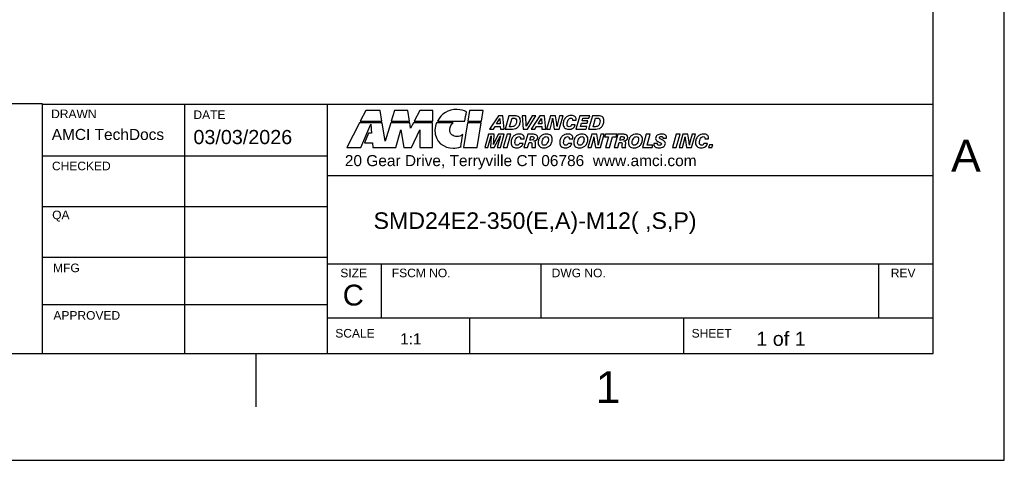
# Model space of a CAD drawing. Extents: x 0 to 21, y 0 to 16.
# Tile 3 of 5: x 14.1 to 21, y 0 to 3.1. Entities that reach past the tile are written whole.
import ezdxf

# ---------------------------------------------------------------- set-up
doc = ezdxf.new("R2010")
doc.units = 0
doc.header["$MEASUREMENT"] = 0
doc.layers.add('CONTINUOUS', color=7, linetype='CONTINUOUS')

# ---------------------------------------------------------------- blocks, each defined once
blk = doc.blocks.new('BLOCK7')
at = {"layer": 'CONTINUOUS'}
for p, q in [((21, 0), (21, 16)), ((20.5, 0.75), (20.5, 15.25)), ((14.25, 2.5021), (12.2228, 2.5021)), ((14.25, 2.5), (20.5, 2.5)), ((14.25, 0.75), (14.25, 2.5)), ((15.2463, 2.5), (15.2463, 0.75)), ((16.25, 0.75), (16.25, 2.5)), ((16.5187, 2.4557), (16.4808, 2.382)), ((16.6206, 2.4557), (16.5187, 2.4557)), ((16.6324, 2.382), (16.6206, 2.4557)), ((16.72, 2.4557), (16.6977, 2.382)), ((16.8148, 2.4557), (16.72, 2.4557)), ((16.8262, 2.382), (16.8148, 2.4557)), ((16.8978, 2.4557), (16.8599, 2.382)), ((16.9896, 2.4557), (16.8978, 2.4557)), ((16.9888, 2.382), (16.9896, 2.4557)), ((17.247, 2.4557), (17.2356, 2.382)), ((17.3418, 2.4557), (17.247, 2.4557)), ((17.3304, 2.382), (17.3418, 2.4557)), ((17.4501, 2.4191), (17.3885, 2.3254)), ((17.4811, 2.4191), (17.4501, 2.4191)), ((17.4914, 2.3254), (17.4811, 2.4191)), ((17.5239, 2.4191), (17.497, 2.3254)), ((17.5641, 2.4191), (17.5239, 2.4191)), ((17.6164, 2.4191), (17.6236, 2.3254)), ((17.6424, 2.4191), (17.6164, 2.4191)), ((17.6452, 2.3466), (17.6424, 2.4191)), ((17.6869, 2.4191), (17.6452, 2.3466)), ((17.6547, 2.3254), (17.7127, 2.4191)), ((17.7415, 2.4191), (17.6799, 2.3254)), ((17.7127, 2.4191), (17.6869, 2.4191)), ((17.7725, 2.4191), (17.7415, 2.4191)), ((17.7828, 2.3254), (17.7725, 2.4191)), ((17.8154, 2.4191), (17.7884, 2.3254)), ((17.8508, 2.4191), (17.8154, 2.4191)), ((17.8594, 2.3631), (17.8508, 2.4191)), ((17.8797, 2.4191), (17.8654, 2.3632)), ((17.8767, 2.3254), (17.9036, 2.4191)), ((17.9036, 2.4191), (17.8797, 2.4191)), ((18.0212, 2.4191), (17.9942, 2.3254)), ((18.0905, 2.4191), (18.0212, 2.4191)), ((18.1099, 2.4191), (18.0829, 2.3254)), ((18.0854, 2.4012), (18.0905, 2.4191)), ((18.15, 2.4191), (18.1099, 2.4191)), ((16.4745, 2.3702), (16.3852, 2.1954)), ((16.6341, 2.3702), (16.4745, 2.3702)), ((16.4808, 2.382), (16.6324, 2.382)), ((16.4841, 2.1954), (16.5541, 2.3597)), ((16.5541, 2.3597), (16.56, 2.2961)), ((16.6547, 2.2397), (16.6341, 2.3702)), ((16.6939, 2.3702), (16.6547, 2.2397)), ((16.8279, 2.3698), (16.6939, 2.3702)), ((16.6977, 2.382), (16.8262, 2.382)), ((16.8338, 2.3315), (16.8279, 2.3698)), ((16.8536, 2.3698), (16.8338, 2.3315)), ((16.9884, 2.3702), (16.8536, 2.3698)), ((16.8599, 2.382), (16.9888, 2.382)), ((16.9863, 2.1954), (16.9884, 2.3702)), ((17.2335, 2.3702), (17.2057, 2.1954)), ((17.3283, 2.3702), (17.2335, 2.3702)), ((17.2356, 2.382), (17.3304, 2.382)), ((17.3005, 2.1954), (17.3283, 2.3702)), ((17.4372, 2.3614), (17.46, 2.399)), ((17.4621, 2.3614), (17.4372, 2.3614)), ((17.46, 2.399), (17.4621, 2.3614)), ((17.5282, 2.3423), (17.5454, 2.4022)), ((17.5454, 2.4022), (17.556, 2.4022)), ((17.7286, 2.3614), (17.7514, 2.399)), ((17.7535, 2.3614), (17.7286, 2.3614)), ((17.7514, 2.399), (17.7535, 2.3614)), ((17.8122, 2.3254), (17.8266, 2.3803)), ((17.833, 2.3784), (17.841, 2.3254)), ((17.9883, 2.3554), (17.9629, 2.3554)), ((17.9707, 2.3878), (17.9958, 2.3878)), ((18.026, 2.3432), (18.0327, 2.3665)), ((18.0327, 2.3665), (18.0729, 2.3665)), ((18.0376, 2.3838), (18.0427, 2.4012)), ((18.0778, 2.3838), (18.0376, 2.3838)), ((18.0427, 2.4012), (18.0854, 2.4012)), ((18.0729, 2.3665), (18.0778, 2.3838)), ((18.1142, 2.3423), (18.1314, 2.4022)), ((18.1314, 2.4022), (18.1419, 2.4022)), ((16.5389, 2.2961), (16.5111, 2.2295)), ((16.56, 2.2961), (16.5389, 2.2961)), ((16.7301, 2.1954), (16.7655, 2.3197)), ((16.7655, 2.3197), (16.7866, 2.1954)), ((16.8397, 2.1954), (16.8991, 2.3197)), ((16.8991, 2.3197), (16.8974, 2.1954)), ((17.3806, 2.2889), (17.3537, 2.1952)), ((17.4206, 2.2889), (17.3806, 2.2889)), ((17.3885, 2.3254), (17.4145, 2.3254)), ((17.4145, 2.3254), (17.4265, 2.3445)), ((17.4175, 2.2393), (17.4206, 2.2889)), ((17.4501, 2.2889), (17.4244, 2.2397)), ((17.4265, 2.3445), (17.4634, 2.3445)), ((17.4914, 2.2889), (17.4501, 2.2889)), ((17.4634, 2.3445), (17.4643, 2.3254)), ((17.4643, 2.3254), (17.4914, 2.3254)), ((17.4644, 2.1952), (17.4914, 2.2889)), ((17.5107, 2.2889), (17.4838, 2.1952)), ((17.497, 2.3254), (17.5494, 2.3254)), ((17.5104, 2.1952), (17.5374, 2.2889)), ((17.5374, 2.2889), (17.5107, 2.2889)), ((17.5421, 2.3423), (17.5282, 2.3423)), ((17.6236, 2.3254), (17.6547, 2.3254)), ((17.6555, 2.2889), (17.6285, 2.1952)), ((17.6964, 2.2889), (17.6555, 2.2889)), ((17.6799, 2.3254), (17.706, 2.3254)), ((17.706, 2.3254), (17.7179, 2.3445)), ((17.7179, 2.3445), (17.7548, 2.3445)), ((17.7548, 2.3445), (17.7557, 2.3254)), ((17.7557, 2.3254), (17.7828, 2.3254)), ((17.7884, 2.3254), (17.8122, 2.3254)), ((17.841, 2.3254), (17.8767, 2.3254)), ((17.9942, 2.3254), (18.0651, 2.3254)), ((18.0701, 2.3432), (18.026, 2.3432)), ((18.0651, 2.3254), (18.0701, 2.3432)), ((18.1049, 2.2889), (18.078, 2.1952)), ((18.0829, 2.3254), (18.1353, 2.3254)), ((18.1403, 2.2889), (18.1049, 2.2889)), ((18.128, 2.3423), (18.1142, 2.3423)), ((18.149, 2.233), (18.1403, 2.2889)), ((18.1692, 2.2889), (18.1549, 2.2331)), ((18.1663, 2.1952), (18.1931, 2.2889)), ((18.1931, 2.2889), (18.1692, 2.2889)), ((18.2004, 2.2889), (18.1952, 2.2708)), ((18.2811, 2.2889), (18.2004, 2.2889)), ((18.2882, 2.2889), (18.2613, 2.1952)), ((18.2758, 2.2708), (18.2811, 2.2889)), ((18.3291, 2.2889), (18.2882, 2.2889)), ((18.4879, 2.2889), (18.461, 2.1952)), ((18.5145, 2.2889), (18.4879, 2.2889)), ((18.4928, 2.2131), (18.5145, 2.2889)), ((18.698, 2.2889), (18.6711, 2.1952)), ((18.6977, 2.1952), (18.7247, 2.2889)), ((18.7247, 2.2889), (18.698, 2.2889)), ((18.7442, 2.2889), (18.7172, 2.1952)), ((18.7796, 2.2889), (18.7442, 2.2889)), ((18.7882, 2.233), (18.7796, 2.2889)), ((18.8085, 2.2889), (18.7942, 2.2331)), ((18.8055, 2.1952), (18.8324, 2.2889)), ((18.8324, 2.2889), (18.8085, 2.2889)), ((16.5111, 2.2295), (16.5659, 2.2295)), ((16.5659, 2.2295), (16.5688, 2.1954)), ((17.3761, 2.1952), (17.4001, 2.2787)), ((17.4001, 2.2787), (17.3954, 2.1952)), ((17.4204, 2.1952), (17.4647, 2.279)), ((17.4244, 2.2397), (17.424, 2.2389)), ((17.4647, 2.279), (17.4406, 2.1952)), ((17.6226, 2.2253), (17.5971, 2.2253)), ((17.605, 2.2577), (17.6301, 2.2577)), ((17.6546, 2.1952), (17.6651, 2.2319)), ((17.6651, 2.2319), (17.6738, 2.2319)), ((17.6699, 2.2485), (17.6767, 2.2723)), ((17.679, 2.2485), (17.6699, 2.2485)), ((17.6767, 2.2723), (17.6866, 2.2723)), ((17.6984, 2.2418), (17.6987, 2.2425)), ((17.964, 2.2253), (17.9386, 2.2253)), ((17.9464, 2.2577), (17.9715, 2.2577)), ((18.1018, 2.1952), (18.1161, 2.2501)), ((18.1225, 2.2482), (18.1306, 2.1952)), ((18.1952, 2.2708), (18.2235, 2.2708)), ((18.2235, 2.2708), (18.2018, 2.1952)), ((18.2284, 2.1952), (18.2502, 2.2708)), ((18.2502, 2.2708), (18.2758, 2.2708)), ((18.2873, 2.1952), (18.2979, 2.2319)), ((18.2979, 2.2319), (18.3066, 2.2319)), ((18.3027, 2.2485), (18.3094, 2.2723)), ((18.3118, 2.2485), (18.3027, 2.2485)), ((18.3094, 2.2723), (18.3194, 2.2723)), ((18.3312, 2.2418), (18.3314, 2.2425)), ((18.5342, 2.2131), (18.4928, 2.2131)), ((18.5291, 2.1952), (18.5342, 2.2131)), ((18.5666, 2.2253), (18.5409, 2.2253)), ((18.5682, 2.2388), (18.5826, 2.2319)), ((18.6082, 2.2451), (18.5899, 2.2537)), ((18.6039, 2.2613), (18.6292, 2.2613)), ((18.741, 2.1952), (18.7554, 2.2501)), ((18.7618, 2.2482), (18.7699, 2.1952)), ((18.9171, 2.2253), (18.8917, 2.2253)), ((18.8995, 2.2577), (18.9246, 2.2577)), ((18.9307, 2.2152), (18.925, 2.1952)), ((18.9539, 2.2152), (18.9307, 2.2152)), ((18.9482, 2.1952), (18.9539, 2.2152)), ((16.3852, 2.1954), (16.4841, 2.1954)), ((16.5688, 2.1954), (16.7301, 2.1954)), ((16.7866, 2.1954), (16.8397, 2.1954)), ((16.8974, 2.1954), (16.9863, 2.1954)), ((17.1855, 2.2001), (17.1855, 2.1996)), ((17.2057, 2.1954), (17.3005, 2.1954)), ((17.3537, 2.1952), (17.3761, 2.1952)), ((17.3954, 2.1952), (17.4204, 2.1952)), ((17.4406, 2.1952), (17.4644, 2.1952)), ((17.4838, 2.1952), (17.5104, 2.1952)), ((17.6285, 2.1952), (17.6546, 2.1952)), ((17.684, 2.1952), (17.7103, 2.1952)), ((18.078, 2.1952), (18.1018, 2.1952)), ((18.1306, 2.1952), (18.1663, 2.1952)), ((18.2018, 2.1952), (18.2284, 2.1952)), ((18.2613, 2.1952), (18.2873, 2.1952)), ((18.3167, 2.1952), (18.3431, 2.1952)), ((18.461, 2.1952), (18.5291, 2.1952)), ((18.6711, 2.1952), (18.6977, 2.1952)), ((18.7172, 2.1952), (18.741, 2.1952)), ((18.7699, 2.1952), (18.8055, 2.1952)), ((18.925, 2.1952), (18.9482, 2.1952)), ((14.25, 2.1376), (16.25, 2.1376)), ((16.25, 2), (20.5, 2)), ((14.25, 1.7814), (16.25, 1.7814)), ((14.25, 1.4252), (16.25, 1.4252)), ((16.25, 1.38), (20.5, 1.38)), ((16.63, 1), (16.63, 1.38)), ((17.75, 1), (17.75, 1.38)), ((20.12, 1), (20.12, 1.38)), ((14.25, 1.0939), (16.25, 1.0939)), ((16.25, 1), (20.5, 1)), ((17.25, 0.75), (17.25, 1)), ((18.75, 0.75), (18.75, 1)), ((0.5, 0.75), (20.5, 0.75)), ((15.75, 0.375), (15.75, 0.75)), ((0, 0), (21, 0))]:
    blk.add_line(p, q, dxfattribs=at)
for points in [[(17.1611, 2.4633), (17.0979, 2.4667), (17.0478, 2.4292), (17.0225, 2.382)], [(17.2251, 2.4473), (17.207, 2.457), (17.1859, 2.4621), (17.1611, 2.4633)], [(17.2146, 2.382), (17.2184, 2.4039), (17.2217, 2.4258), (17.2251, 2.4473)], [(17.5943, 2.4105), (17.5878, 2.4162), (17.5777, 2.4191), (17.5641, 2.4191)], [(17.9609, 2.4208), (17.9538, 2.4208), (17.9472, 2.4197), (17.9411, 2.4175)], [(17.9869, 2.4137), (17.9807, 2.4184), (17.972, 2.4208), (17.9609, 2.4208)], [(18.1803, 2.4105), (18.1738, 2.4162), (18.1637, 2.4191), (18.15, 2.4191)], [(17.0166, 2.3702), (17.0098, 2.3538), (17.0052, 2.3365), (17.0044, 2.3197)], [(17.1328, 2.3702), (17.0941, 2.3702), (17.0553, 2.3702), (17.0166, 2.3702)], [(17.0225, 2.382), (17.0865, 2.382), (17.1505, 2.382), (17.2146, 2.382)], [(17.108, 2.3243), (17.1088, 2.3424), (17.1189, 2.3593), (17.1328, 2.3702)], [(17.556, 2.4022), (17.5634, 2.4022), (17.5688, 2.4006), (17.5721, 2.3976)], [(17.5654, 2.35), (17.5626, 2.3472), (17.5595, 2.3453), (17.5561, 2.3441)], [(17.5739, 2.3642), (17.5718, 2.3583), (17.569, 2.3535), (17.5654, 2.35)], [(17.5721, 2.3976), (17.5754, 2.3945), (17.5771, 2.3895), (17.5771, 2.3826)], [(17.5771, 2.3826), (17.5771, 2.3763), (17.576, 2.3701), (17.5739, 2.3642)], [(17.5863, 2.3388), (17.5919, 2.3441), (17.5962, 2.3508), (17.5993, 2.3588)], [(17.6041, 2.3841), (17.6041, 2.396), (17.6008, 2.4048), (17.5943, 2.4105)], [(17.5993, 2.3588), (17.6025, 2.3668), (17.6041, 2.3752), (17.6041, 2.3841)], [(17.8266, 2.3803), (17.8274, 2.3835), (17.8282, 2.3869), (17.8289, 2.3903)], [(17.8289, 2.3903), (17.8296, 2.3937), (17.8301, 2.3973), (17.8306, 2.4009)], [(17.8306, 2.4009), (17.8308, 2.3974), (17.8311, 2.3939), (17.8314, 2.3902)], [(17.8314, 2.3902), (17.8318, 2.3866), (17.8323, 2.3826), (17.833, 2.3784)], [(17.8606, 2.3534), (17.8603, 2.3566), (17.8599, 2.3598), (17.8594, 2.3631)], [(17.8612, 2.3436), (17.8611, 2.3469), (17.8609, 2.3501), (17.8606, 2.3534)], [(17.8649, 2.3613), (17.8632, 2.3544), (17.862, 2.3485), (17.8612, 2.3436)], [(17.8654, 2.3632), (17.8653, 2.3628), (17.8651, 2.3622), (17.8649, 2.3613)], [(17.9099, 2.3876), (17.9063, 2.3793), (17.9045, 2.3708), (17.9045, 2.3618)], [(17.9045, 2.3618), (17.9045, 2.3494), (17.9079, 2.34), (17.9148, 2.3335)], [(17.9245, 2.408), (17.9184, 2.4026), (17.9135, 2.3958), (17.9099, 2.3876)], [(17.9411, 2.4175), (17.9349, 2.4154), (17.9294, 2.4122), (17.9245, 2.408)], [(17.9316, 2.3608), (17.9316, 2.3658), (17.9323, 2.371), (17.9338, 2.3763)], [(17.9357, 2.347), (17.933, 2.3502), (17.9316, 2.3549), (17.9316, 2.3608)], [(17.9338, 2.3763), (17.9353, 2.3817), (17.9373, 2.3864), (17.9399, 2.3906)], [(17.9399, 2.3906), (17.9425, 2.3947), (17.9453, 2.3979), (17.9485, 2.4)], [(17.9485, 2.4), (17.9516, 2.402), (17.9552, 2.4031), (17.9591, 2.4031)], [(17.9629, 2.3554), (17.9617, 2.3511), (17.9597, 2.3478), (17.957, 2.3455)], [(17.9591, 2.4031), (17.9628, 2.4031), (17.9657, 2.402), (17.9678, 2.3999)], [(17.9678, 2.3999), (17.9699, 2.3978), (17.9709, 2.3948), (17.9709, 2.3911)], [(17.9709, 2.3911), (17.9709, 2.3904), (17.9709, 2.3895), (17.9707, 2.3882)], [(17.9707, 2.3882), (17.9707, 2.388), (17.9707, 2.3879), (17.9707, 2.3878)], [(17.9741, 2.3321), (17.9817, 2.3377), (17.9864, 2.3454), (17.9883, 2.3554)], [(17.9962, 2.3942), (17.9962, 2.4025), (17.9931, 2.4091), (17.9869, 2.4137)], [(17.9958, 2.3878), (17.9959, 2.3893), (17.996, 2.3905), (17.9961, 2.3915)], [(17.9961, 2.3915), (17.9962, 2.3926), (17.9962, 2.3935), (17.9962, 2.3942)], [(18.1419, 2.4022), (18.1494, 2.4022), (18.1548, 2.4006), (18.1581, 2.3976)], [(18.1514, 2.35), (18.1486, 2.3472), (18.1455, 2.3453), (18.1421, 2.3441)], [(18.1599, 2.3642), (18.1578, 2.3583), (18.1549, 2.3535), (18.1514, 2.35)], [(18.1581, 2.3976), (18.1614, 2.3945), (18.1631, 2.3895), (18.1631, 2.3826)], [(18.1631, 2.3826), (18.1631, 2.3763), (18.162, 2.3701), (18.1599, 2.3642)], [(18.1723, 2.3388), (18.1778, 2.3441), (18.1822, 2.3508), (18.1853, 2.3588)], [(18.19, 2.3841), (18.19, 2.396), (18.1868, 2.4048), (18.1803, 2.4105)], [(18.1853, 2.3588), (18.1885, 2.3668), (18.19, 2.3752), (18.19, 2.3841)], [(17.0044, 2.3197), (17.0018, 2.2325), (17.0705, 2.1916), (17.1316, 2.1912)], [(17.159, 2.2729), (17.1345, 2.2729), (17.1067, 2.2894), (17.108, 2.3243)], [(17.1998, 2.2873), (17.188, 2.2771), (17.1716, 2.2725), (17.159, 2.2729)], [(17.1855, 2.1996), (17.1905, 2.2291), (17.1952, 2.2582), (17.1998, 2.2873)], [(17.5561, 2.3441), (17.5527, 2.3429), (17.548, 2.3423), (17.5421, 2.3423)], [(17.5494, 2.3254), (17.5571, 2.3254), (17.564, 2.3265), (17.5701, 2.3287)], [(17.5754, 2.2874), (17.5692, 2.2852), (17.5637, 2.2821), (17.5588, 2.2779)], [(17.5701, 2.3287), (17.5762, 2.3309), (17.5816, 2.3342), (17.5863, 2.3388)], [(17.5952, 2.2906), (17.5881, 2.2906), (17.5815, 2.2895), (17.5754, 2.2874)], [(17.6212, 2.2836), (17.6149, 2.2883), (17.6063, 2.2906), (17.5952, 2.2906)], [(17.6305, 2.264), (17.6305, 2.2724), (17.6274, 2.2789), (17.6212, 2.2836)], [(17.7177, 2.2832), (17.7126, 2.287), (17.7055, 2.2889), (17.6964, 2.2889)], [(17.7254, 2.2672), (17.7254, 2.274), (17.7229, 2.2794), (17.7177, 2.2832)], [(17.7661, 2.2873), (17.7598, 2.2851), (17.7542, 2.2818), (17.7493, 2.2775)], [(17.7865, 2.2906), (17.7792, 2.2906), (17.7723, 2.2895), (17.7661, 2.2873)], [(17.8169, 2.2808), (17.8096, 2.2874), (17.7995, 2.2906), (17.7865, 2.2906)], [(17.8278, 2.2536), (17.8278, 2.2652), (17.8242, 2.2743), (17.8169, 2.2808)], [(17.9168, 2.2874), (17.9106, 2.2852), (17.9051, 2.2821), (17.9003, 2.2779)], [(17.9148, 2.3335), (17.9216, 2.327), (17.9317, 2.3238), (17.9449, 2.3238)], [(17.9366, 2.2906), (17.9296, 2.2906), (17.9229, 2.2895), (17.9168, 2.2874)], [(17.9471, 2.342), (17.9422, 2.342), (17.9384, 2.3437), (17.9357, 2.347)], [(17.9626, 2.2836), (17.9564, 2.2883), (17.9477, 2.2906), (17.9366, 2.2906)], [(17.9449, 2.3238), (17.9568, 2.3238), (17.9665, 2.3266), (17.9741, 2.3321)], [(17.957, 2.3455), (17.9543, 2.3432), (17.951, 2.342), (17.9471, 2.342)], [(17.9719, 2.264), (17.9719, 2.2724), (17.9688, 2.2789), (17.9626, 2.2836)], [(18.0158, 2.2873), (18.0095, 2.2851), (18.0039, 2.2818), (17.999, 2.2775)], [(18.0363, 2.2906), (18.0289, 2.2906), (18.0221, 2.2895), (18.0158, 2.2873)], [(18.0666, 2.2808), (18.0594, 2.2874), (18.0492, 2.2906), (18.0363, 2.2906)], [(18.0775, 2.2536), (18.0775, 2.2652), (18.0739, 2.2743), (18.0666, 2.2808)], [(18.1421, 2.3441), (18.1387, 2.3429), (18.134, 2.3423), (18.128, 2.3423)], [(18.1353, 2.3254), (18.1431, 2.3254), (18.15, 2.3265), (18.1561, 2.3287)], [(18.1561, 2.3287), (18.1622, 2.3309), (18.1676, 2.3342), (18.1723, 2.3388)], [(18.3505, 2.2832), (18.3453, 2.287), (18.3382, 2.2889), (18.3291, 2.2889)], [(18.3582, 2.2672), (18.3582, 2.274), (18.3556, 2.2794), (18.3505, 2.2832)], [(18.3988, 2.2873), (18.3926, 2.2851), (18.387, 2.2818), (18.382, 2.2775)], [(18.4193, 2.2906), (18.4119, 2.2906), (18.4051, 2.2895), (18.3988, 2.2873)], [(18.4497, 2.2808), (18.4424, 2.2874), (18.4323, 2.2906), (18.4193, 2.2906)], [(18.4606, 2.2536), (18.4606, 2.2652), (18.4569, 2.2743), (18.4497, 2.2808)], [(18.5642, 2.2819), (18.5567, 2.2763), (18.553, 2.269), (18.553, 2.2601)], [(18.5937, 2.2904), (18.5815, 2.2904), (18.5716, 2.2875), (18.5642, 2.2819)], [(18.6202, 2.2842), (18.6138, 2.2883), (18.6049, 2.2904), (18.5937, 2.2904)], [(18.6298, 2.2675), (18.6298, 2.2745), (18.6266, 2.2801), (18.6202, 2.2842)], [(18.8699, 2.2874), (18.8637, 2.2852), (18.8582, 2.2821), (18.8534, 2.2779)], [(18.8897, 2.2906), (18.8827, 2.2906), (18.876, 2.2895), (18.8699, 2.2874)], [(18.9157, 2.2836), (18.9095, 2.2883), (18.9008, 2.2906), (18.8897, 2.2906)], [(18.925, 2.264), (18.925, 2.2724), (18.9219, 2.2789), (18.9157, 2.2836)], [(17.424, 2.2389), (17.4202, 2.2315), (17.4174, 2.2246), (17.4156, 2.2182)], [(17.4156, 2.2182), (17.4163, 2.2228), (17.4169, 2.2286), (17.4173, 2.2357)], [(17.4173, 2.2357), (17.4174, 2.2374), (17.4175, 2.2386), (17.4175, 2.2393)], [(17.5442, 2.2574), (17.5406, 2.2492), (17.5388, 2.2406), (17.5388, 2.2317)], [(17.5388, 2.2317), (17.5388, 2.2193), (17.5422, 2.2098), (17.5491, 2.2034)], [(17.5588, 2.2779), (17.5526, 2.2725), (17.5478, 2.2657), (17.5442, 2.2574)], [(17.5659, 2.2306), (17.5659, 2.2357), (17.5666, 2.2409), (17.5681, 2.2462)], [(17.57, 2.2168), (17.5673, 2.2201), (17.5659, 2.2247), (17.5659, 2.2306)], [(17.5681, 2.2462), (17.5696, 2.2515), (17.5716, 2.2563), (17.5742, 2.2604)], [(17.5814, 2.2119), (17.5765, 2.2119), (17.5727, 2.2135), (17.57, 2.2168)], [(17.5742, 2.2604), (17.5768, 2.2646), (17.5796, 2.2678), (17.5828, 2.2698)], [(17.5913, 2.2154), (17.5886, 2.213), (17.5853, 2.2119), (17.5814, 2.2119)], [(17.5828, 2.2698), (17.5859, 2.2719), (17.5895, 2.2729), (17.5934, 2.2729)], [(17.5971, 2.2253), (17.596, 2.221), (17.594, 2.2177), (17.5913, 2.2154)], [(17.5934, 2.2729), (17.5971, 2.2729), (17.6, 2.2719), (17.6021, 2.2698)], [(17.6021, 2.2698), (17.6042, 2.2676), (17.6052, 2.2647), (17.6052, 2.2609)], [(17.6052, 2.2609), (17.6052, 2.2603), (17.6052, 2.2593), (17.605, 2.2581)], [(17.605, 2.2581), (17.605, 2.2579), (17.605, 2.2578), (17.605, 2.2577)], [(17.6084, 2.202), (17.616, 2.2075), (17.6207, 2.2153), (17.6226, 2.2253)], [(17.6301, 2.2577), (17.6302, 2.2591), (17.6303, 2.2604), (17.6304, 2.2614)], [(17.6304, 2.2614), (17.6305, 2.2625), (17.6305, 2.2633), (17.6305, 2.264)], [(17.6738, 2.2319), (17.678, 2.2319), (17.6809, 2.2313), (17.6825, 2.23)], [(17.6949, 2.2523), (17.6913, 2.2497), (17.686, 2.2485), (17.679, 2.2485)], [(17.6825, 2.23), (17.6841, 2.2287), (17.6849, 2.2264), (17.6849, 2.2233)], [(17.6841, 2.2148), (17.6836, 2.2106), (17.6834, 2.2072), (17.6834, 2.2046)], [(17.6849, 2.2233), (17.6849, 2.2218), (17.6847, 2.2189), (17.6841, 2.2148)], [(17.6866, 2.2723), (17.6917, 2.2723), (17.6952, 2.2716), (17.6973, 2.2702)], [(17.7003, 2.2634), (17.7003, 2.2585), (17.6985, 2.2548), (17.6949, 2.2523)], [(17.6973, 2.2702), (17.6993, 2.2689), (17.7003, 2.2666), (17.7003, 2.2634)], [(17.7078, 2.2376), (17.706, 2.2396), (17.7029, 2.2409), (17.6984, 2.2418)], [(17.6987, 2.2425), (17.7073, 2.2435), (17.7139, 2.2461), (17.7185, 2.2504)], [(17.7106, 2.229), (17.7106, 2.2328), (17.7097, 2.2356), (17.7078, 2.2376)], [(17.7095, 2.2042), (17.7095, 2.2081), (17.7097, 2.2127), (17.7101, 2.2183)], [(17.7101, 2.2183), (17.7104, 2.2238), (17.7106, 2.2274), (17.7106, 2.229)], [(17.7185, 2.2504), (17.7231, 2.2547), (17.7254, 2.2603), (17.7254, 2.2672)], [(17.7346, 2.2569), (17.7309, 2.2486), (17.7291, 2.2401), (17.7291, 2.2317)], [(17.7291, 2.2317), (17.7291, 2.2193), (17.7326, 2.2099), (17.7395, 2.2034)], [(17.7493, 2.2775), (17.7432, 2.2722), (17.7383, 2.2653), (17.7346, 2.2569)], [(17.7559, 2.2293), (17.7559, 2.2349), (17.7569, 2.2409), (17.759, 2.2471)], [(17.76, 2.2165), (17.7573, 2.2194), (17.7559, 2.2236), (17.7559, 2.2293)], [(17.759, 2.2471), (17.761, 2.2532), (17.7635, 2.2583), (17.7666, 2.2623)], [(17.7719, 2.2122), (17.7667, 2.2122), (17.7627, 2.2136), (17.76, 2.2165)], [(17.7666, 2.2623), (17.7693, 2.2656), (17.7721, 2.2682), (17.7752, 2.2699)], [(17.7827, 2.2152), (17.7793, 2.2132), (17.7757, 2.2122), (17.7719, 2.2122)], [(17.7752, 2.2699), (17.7783, 2.2716), (17.7816, 2.2724), (17.7851, 2.2724)], [(17.7918, 2.2239), (17.7892, 2.2201), (17.7861, 2.2172), (17.7827, 2.2152)], [(17.7851, 2.2724), (17.7903, 2.2724), (17.7943, 2.2709), (17.7971, 2.2679)], [(17.7985, 2.2384), (17.7968, 2.2327), (17.7945, 2.2278), (17.7918, 2.2239)], [(17.7971, 2.2679), (17.7998, 2.2649), (17.8011, 2.2605), (17.8011, 2.2547)], [(17.8011, 2.2547), (17.8011, 2.2496), (17.8003, 2.2442), (17.7985, 2.2384)], [(17.8107, 2.2094), (17.8159, 2.2147), (17.82, 2.2213), (17.8232, 2.2293)], [(17.8232, 2.2293), (17.8263, 2.2372), (17.8278, 2.2453), (17.8278, 2.2536)], [(17.8856, 2.2574), (17.882, 2.2492), (17.8802, 2.2406), (17.8802, 2.2317)], [(17.8802, 2.2317), (17.8802, 2.2193), (17.8837, 2.2098), (17.8905, 2.2034)], [(17.9003, 2.2779), (17.8941, 2.2725), (17.8892, 2.2657), (17.8856, 2.2574)], [(17.9073, 2.2306), (17.9073, 2.2357), (17.9081, 2.2409), (17.9096, 2.2462)], [(17.9114, 2.2168), (17.9087, 2.2201), (17.9073, 2.2247), (17.9073, 2.2306)], [(17.9096, 2.2462), (17.911, 2.2515), (17.9131, 2.2563), (17.9157, 2.2604)], [(17.9228, 2.2119), (17.9179, 2.2119), (17.9141, 2.2135), (17.9114, 2.2168)], [(17.9157, 2.2604), (17.9182, 2.2646), (17.9211, 2.2678), (17.9242, 2.2698)], [(17.9327, 2.2154), (17.93, 2.213), (17.9267, 2.2119), (17.9228, 2.2119)], [(17.9242, 2.2698), (17.9274, 2.2719), (17.9309, 2.2729), (17.9348, 2.2729)], [(17.9386, 2.2253), (17.9374, 2.221), (17.9355, 2.2177), (17.9327, 2.2154)], [(17.9348, 2.2729), (17.9385, 2.2729), (17.9414, 2.2719), (17.9435, 2.2698)], [(17.9435, 2.2698), (17.9456, 2.2676), (17.9467, 2.2647), (17.9467, 2.2609)], [(17.9465, 2.2581), (17.9464, 2.2579), (17.9464, 2.2578), (17.9464, 2.2577)], [(17.9467, 2.2609), (17.9467, 2.2603), (17.9466, 2.2593), (17.9465, 2.2581)], [(17.9498, 2.202), (17.9574, 2.2075), (17.9622, 2.2153), (17.964, 2.2253)], [(17.9715, 2.2577), (17.9717, 2.2591), (17.9718, 2.2604), (17.9718, 2.2614)], [(17.9718, 2.2614), (17.9719, 2.2625), (17.9719, 2.2633), (17.9719, 2.264)], [(17.9843, 2.2569), (17.9806, 2.2486), (17.9788, 2.2401), (17.9788, 2.2317)], [(17.9788, 2.2317), (17.9788, 2.2193), (17.9823, 2.2099), (17.9892, 2.2034)], [(17.999, 2.2775), (17.9929, 2.2722), (17.988, 2.2653), (17.9843, 2.2569)], [(18.0056, 2.2293), (18.0056, 2.2349), (18.0066, 2.2409), (18.0087, 2.2471)], [(18.0097, 2.2165), (18.007, 2.2194), (18.0056, 2.2236), (18.0056, 2.2293)], [(18.0087, 2.2471), (18.0107, 2.2532), (18.0132, 2.2583), (18.0163, 2.2623)], [(18.0216, 2.2122), (18.0164, 2.2122), (18.0124, 2.2136), (18.0097, 2.2165)], [(18.0163, 2.2623), (18.019, 2.2656), (18.0218, 2.2682), (18.0249, 2.2699)], [(18.0324, 2.2152), (18.029, 2.2132), (18.0254, 2.2122), (18.0216, 2.2122)], [(18.0249, 2.2699), (18.028, 2.2716), (18.0313, 2.2724), (18.0348, 2.2724)], [(18.0415, 2.2239), (18.0389, 2.2201), (18.0358, 2.2172), (18.0324, 2.2152)], [(18.0348, 2.2724), (18.0401, 2.2724), (18.044, 2.2709), (18.0468, 2.2679)], [(18.0482, 2.2384), (18.0465, 2.2327), (18.0442, 2.2278), (18.0415, 2.2239)], [(18.0468, 2.2679), (18.0495, 2.2649), (18.0508, 2.2605), (18.0508, 2.2547)], [(18.0508, 2.2547), (18.0508, 2.2496), (18.05, 2.2442), (18.0482, 2.2384)], [(18.0604, 2.2094), (18.0656, 2.2147), (18.0697, 2.2213), (18.0729, 2.2293)], [(18.0729, 2.2293), (18.076, 2.2372), (18.0775, 2.2453), (18.0775, 2.2536)], [(18.1161, 2.2501), (18.117, 2.2534), (18.1178, 2.2567), (18.1184, 2.2602)], [(18.1184, 2.2602), (18.1191, 2.2636), (18.1197, 2.2671), (18.1202, 2.2708)], [(18.1202, 2.2708), (18.1203, 2.2673), (18.1206, 2.2637), (18.121, 2.2601)], [(18.121, 2.2601), (18.1214, 2.2564), (18.1219, 2.2525), (18.1225, 2.2482)], [(18.1501, 2.2232), (18.1498, 2.2265), (18.1494, 2.2297), (18.149, 2.233)], [(18.1507, 2.2135), (18.1506, 2.2167), (18.1504, 2.22), (18.1501, 2.2232)], [(18.1544, 2.2311), (18.1527, 2.2243), (18.1515, 2.2184), (18.1507, 2.2135)], [(18.1549, 2.2331), (18.1548, 2.2327), (18.1547, 2.232), (18.1544, 2.2311)], [(18.3066, 2.2319), (18.3107, 2.2319), (18.3136, 2.2313), (18.3152, 2.23)], [(18.3276, 2.2523), (18.3241, 2.2497), (18.3188, 2.2485), (18.3118, 2.2485)], [(18.3152, 2.23), (18.3169, 2.2287), (18.3177, 2.2264), (18.3177, 2.2233)], [(18.3169, 2.2148), (18.3164, 2.2106), (18.3161, 2.2072), (18.3161, 2.2046)], [(18.3177, 2.2233), (18.3177, 2.2218), (18.3174, 2.2189), (18.3169, 2.2148)], [(18.3194, 2.2723), (18.3244, 2.2723), (18.3279, 2.2716), (18.33, 2.2702)], [(18.333, 2.2634), (18.333, 2.2585), (18.3312, 2.2548), (18.3276, 2.2523)], [(18.33, 2.2702), (18.332, 2.2689), (18.333, 2.2666), (18.333, 2.2634)], [(18.3406, 2.2376), (18.3387, 2.2396), (18.3356, 2.2409), (18.3312, 2.2418)], [(18.3314, 2.2425), (18.3401, 2.2435), (18.3467, 2.2461), (18.3513, 2.2504)], [(18.3433, 2.229), (18.3433, 2.2328), (18.3424, 2.2356), (18.3406, 2.2376)], [(18.3423, 2.2042), (18.3423, 2.2081), (18.3424, 2.2127), (18.3428, 2.2183)], [(18.3428, 2.2183), (18.3431, 2.2238), (18.3433, 2.2274), (18.3433, 2.229)], [(18.3513, 2.2504), (18.3559, 2.2547), (18.3582, 2.2603), (18.3582, 2.2672)], [(18.3674, 2.2569), (18.3637, 2.2486), (18.3618, 2.2401), (18.3618, 2.2317)], [(18.3618, 2.2317), (18.3618, 2.2193), (18.3653, 2.2099), (18.3722, 2.2034)], [(18.382, 2.2775), (18.3759, 2.2722), (18.3711, 2.2653), (18.3674, 2.2569)], [(18.3887, 2.2293), (18.3887, 2.2349), (18.3897, 2.2409), (18.3917, 2.2471)], [(18.3927, 2.2165), (18.39, 2.2194), (18.3887, 2.2236), (18.3887, 2.2293)], [(18.3917, 2.2471), (18.3937, 2.2532), (18.3963, 2.2583), (18.3994, 2.2623)], [(18.4046, 2.2122), (18.3994, 2.2122), (18.3954, 2.2136), (18.3927, 2.2165)], [(18.3994, 2.2623), (18.402, 2.2656), (18.4049, 2.2682), (18.408, 2.2699)], [(18.4154, 2.2152), (18.412, 2.2132), (18.4084, 2.2122), (18.4046, 2.2122)], [(18.408, 2.2699), (18.4111, 2.2716), (18.4144, 2.2724), (18.4178, 2.2724)], [(18.4245, 2.2239), (18.4219, 2.2201), (18.4188, 2.2172), (18.4154, 2.2152)], [(18.4178, 2.2724), (18.4231, 2.2724), (18.4271, 2.2709), (18.4298, 2.2679)], [(18.4313, 2.2384), (18.4295, 2.2327), (18.4273, 2.2278), (18.4245, 2.2239)], [(18.4298, 2.2679), (18.4325, 2.2649), (18.4339, 2.2605), (18.4339, 2.2547)], [(18.4339, 2.2547), (18.4339, 2.2496), (18.433, 2.2442), (18.4313, 2.2384)], [(18.4434, 2.2094), (18.4486, 2.2147), (18.4528, 2.2213), (18.4559, 2.2293)], [(18.4559, 2.2293), (18.459, 2.2372), (18.4606, 2.2453), (18.4606, 2.2536)], [(18.5406, 2.2221), (18.5405, 2.2209), (18.5405, 2.2202), (18.5405, 2.22)], [(18.5405, 2.22), (18.5405, 2.211), (18.5434, 2.2044), (18.5493, 2.2001)], [(18.5409, 2.2253), (18.5408, 2.2243), (18.5407, 2.2233), (18.5406, 2.2221)], [(18.553, 2.2601), (18.553, 2.255), (18.5541, 2.2509), (18.5564, 2.2477)], [(18.5564, 2.2477), (18.5586, 2.2445), (18.5626, 2.2415), (18.5682, 2.2388)], [(18.5664, 2.2215), (18.5664, 2.2221), (18.5664, 2.223), (18.5665, 2.2243)], [(18.5699, 2.2136), (18.5676, 2.2155), (18.5664, 2.2181), (18.5664, 2.2215)], [(18.5665, 2.2243), (18.5666, 2.2247), (18.5666, 2.225), (18.5666, 2.2253)], [(18.5798, 2.2109), (18.5755, 2.2109), (18.5722, 2.2118), (18.5699, 2.2136)], [(18.59, 2.2136), (18.5874, 2.2118), (18.584, 2.2109), (18.5798, 2.2109)], [(18.5803, 2.2643), (18.5803, 2.2673), (18.5815, 2.2696), (18.5838, 2.2714)], [(18.5824, 2.2586), (18.581, 2.2602), (18.5803, 2.2621), (18.5803, 2.2643)], [(18.5899, 2.2537), (18.5863, 2.2554), (18.5838, 2.2571), (18.5824, 2.2586)], [(18.5826, 2.2319), (18.5829, 2.2317), (18.5832, 2.2315), (18.5836, 2.2313)], [(18.5836, 2.2313), (18.5905, 2.228), (18.594, 2.2243), (18.594, 2.2203)], [(18.5838, 2.2714), (18.5861, 2.2731), (18.5893, 2.274), (18.5934, 2.274)], [(18.594, 2.2203), (18.594, 2.2176), (18.5927, 2.2154), (18.59, 2.2136)], [(18.5934, 2.274), (18.5967, 2.274), (18.5993, 2.2731), (18.6012, 2.2714)], [(18.6012, 2.2714), (18.6031, 2.2697), (18.604, 2.2674), (18.604, 2.2643)], [(18.604, 2.2626), (18.604, 2.2621), (18.6039, 2.2617), (18.6039, 2.2613)], [(18.604, 2.2643), (18.604, 2.2636), (18.604, 2.263), (18.604, 2.2626)], [(18.6185, 2.237), (18.6163, 2.2403), (18.6128, 2.243), (18.6082, 2.2451)], [(18.6096, 2.2023), (18.6178, 2.2081), (18.6219, 2.2157), (18.6219, 2.2253)], [(18.6219, 2.2253), (18.6219, 2.2299), (18.6207, 2.2338), (18.6185, 2.237)], [(18.6292, 2.2613), (18.6294, 2.2634), (18.6296, 2.2648), (18.6297, 2.2656)], [(18.6297, 2.2656), (18.6298, 2.2665), (18.6298, 2.2671), (18.6298, 2.2675)], [(18.7554, 2.2501), (18.7563, 2.2534), (18.757, 2.2567), (18.7577, 2.2602)], [(18.7577, 2.2602), (18.7584, 2.2636), (18.759, 2.2671), (18.7594, 2.2708)], [(18.7594, 2.2708), (18.7596, 2.2673), (18.7599, 2.2637), (18.7603, 2.2601)], [(18.7603, 2.2601), (18.7606, 2.2564), (18.7611, 2.2525), (18.7618, 2.2482)], [(18.7894, 2.2232), (18.7891, 2.2265), (18.7887, 2.2297), (18.7882, 2.233)], [(18.79, 2.2135), (18.7899, 2.2167), (18.7897, 2.22), (18.7894, 2.2232)], [(18.7937, 2.2311), (18.792, 2.2243), (18.7908, 2.2184), (18.79, 2.2135)], [(18.7942, 2.2331), (18.7941, 2.2327), (18.7939, 2.232), (18.7937, 2.2311)], [(18.8387, 2.2574), (18.8351, 2.2492), (18.8333, 2.2406), (18.8333, 2.2317)], [(18.8333, 2.2317), (18.8333, 2.2193), (18.8367, 2.2098), (18.8436, 2.2034)], [(18.8534, 2.2779), (18.8472, 2.2725), (18.8423, 2.2657), (18.8387, 2.2574)], [(18.8604, 2.2306), (18.8604, 2.2357), (18.8611, 2.2409), (18.8626, 2.2462)], [(18.8645, 2.2168), (18.8618, 2.2201), (18.8604, 2.2247), (18.8604, 2.2306)], [(18.8626, 2.2462), (18.8641, 2.2515), (18.8662, 2.2563), (18.8687, 2.2604)], [(18.8759, 2.2119), (18.871, 2.2119), (18.8672, 2.2135), (18.8645, 2.2168)], [(18.8687, 2.2604), (18.8713, 2.2646), (18.8741, 2.2678), (18.8773, 2.2698)], [(18.8858, 2.2154), (18.8831, 2.213), (18.8798, 2.2119), (18.8759, 2.2119)], [(18.8773, 2.2698), (18.8805, 2.2719), (18.884, 2.2729), (18.8879, 2.2729)], [(18.8917, 2.2253), (18.8905, 2.221), (18.8886, 2.2177), (18.8858, 2.2154)], [(18.8879, 2.2729), (18.8916, 2.2729), (18.8945, 2.2719), (18.8966, 2.2698)], [(18.8966, 2.2698), (18.8987, 2.2676), (18.8997, 2.2647), (18.8997, 2.2609)], [(18.8996, 2.2581), (18.8995, 2.2579), (18.8995, 2.2578), (18.8995, 2.2577)], [(18.8997, 2.2609), (18.8997, 2.2603), (18.8997, 2.2593), (18.8996, 2.2581)], [(18.9029, 2.202), (18.9105, 2.2075), (18.9152, 2.2153), (18.9171, 2.2253)], [(18.9246, 2.2577), (18.9248, 2.2591), (18.9249, 2.2604), (18.9249, 2.2614)], [(18.9249, 2.2614), (18.925, 2.2625), (18.925, 2.2633), (18.925, 2.264)], [(17.1316, 2.1912), (17.1484, 2.1908), (17.167, 2.1937), (17.1855, 2.2001)], [(17.5491, 2.2034), (17.5559, 2.1969), (17.566, 2.1937), (17.5792, 2.1937)], [(17.5792, 2.1937), (17.5911, 2.1937), (17.6008, 2.1965), (17.6084, 2.202)], [(17.6834, 2.2046), (17.6834, 2.2032), (17.6834, 2.2018), (17.6835, 2.2003)], [(17.6835, 2.2003), (17.6836, 2.1987), (17.6838, 2.1971), (17.684, 2.1952)], [(17.7097, 2.2), (17.7096, 2.2015), (17.7095, 2.2029), (17.7095, 2.2042)], [(17.7103, 2.1952), (17.7101, 2.1969), (17.7098, 2.1985), (17.7097, 2.2)], [(17.7395, 2.2034), (17.7464, 2.1969), (17.7564, 2.1937), (17.7696, 2.1937)], [(17.7696, 2.1937), (17.7777, 2.1937), (17.7853, 2.195), (17.7924, 2.1978)], [(17.7924, 2.1978), (17.7995, 2.2006), (17.8056, 2.2044), (17.8107, 2.2094)], [(17.8905, 2.2034), (17.8974, 2.1969), (17.9074, 2.1937), (17.9206, 2.1937)], [(17.9206, 2.1937), (17.9325, 2.1937), (17.9422, 2.1965), (17.9498, 2.202)], [(17.9892, 2.2034), (17.9961, 2.1969), (18.0061, 2.1937), (18.0193, 2.1937)], [(18.0193, 2.1937), (18.0274, 2.1937), (18.035, 2.195), (18.0421, 2.1978)], [(18.0421, 2.1978), (18.0492, 2.2006), (18.0553, 2.2044), (18.0604, 2.2094)], [(18.3161, 2.2046), (18.3161, 2.2032), (18.3162, 2.2018), (18.3163, 2.2003)], [(18.3163, 2.2003), (18.3164, 2.1987), (18.3165, 2.1971), (18.3167, 2.1952)], [(18.3424, 2.2), (18.3423, 2.2015), (18.3423, 2.2029), (18.3423, 2.2042)], [(18.3431, 2.1952), (18.3428, 2.1969), (18.3426, 2.1985), (18.3424, 2.2)], [(18.3722, 2.2034), (18.3791, 2.1969), (18.3892, 2.1937), (18.4024, 2.1937)], [(18.4024, 2.1937), (18.4104, 2.1937), (18.418, 2.195), (18.4251, 2.1978)], [(18.4251, 2.1978), (18.4323, 2.2006), (18.4383, 2.2044), (18.4434, 2.2094)], [(18.5493, 2.2001), (18.5552, 2.1958), (18.5643, 2.1937), (18.5765, 2.1937)], [(18.5765, 2.1937), (18.5904, 2.1937), (18.6015, 2.1966), (18.6096, 2.2023)], [(18.8436, 2.2034), (18.8504, 2.1969), (18.8605, 2.1937), (18.8737, 2.1937)], [(18.8737, 2.1937), (18.8856, 2.1937), (18.8953, 2.1965), (18.9029, 2.202)]]:
    blk.add_open_spline(points, degree=3, dxfattribs=at)
at = {"layer": 'CONTINUOUS', "attachment_point": 4}
for s, insert, char_height in [('{\\fArial|b0|i0|c0|p0;\\C7;DRAWN}{\\fArial|b0|i0|c0|p0;\\C7;}', (14.3114, 2.4323), 0.06032), ('{\\fArial|b0|i0|c0|p0;\\C7;DATE}{\\fArial|b0|i0|c0|p0;\\C7;}', (15.3098, 2.4262), 0.06032), ('{\\fArial|b0|i0|c0|p0;\\C7;AMCI TechDocs}{\\fArial|b0|i0|c0|p0;\\C7;}', (14.3153, 2.2873), 0.077554), ('{\\fArial|b0|i0|c0|p0;\\C7;03/03/2026}{\\fArial|b0|i0|c0|p0;\\C7;}', (15.3098, 2.2689), 0.099096), ('{\\fArial|b0|i0|c0|p0;\\C7;A}{\\fArial|b0|i0|c0|p0;\\C7;}', (20.6264, 2.1387), 0.224044), ('{\\fArial|b0|i0|c0|p0;\\C7;CHECKED}{\\fArial|b0|i0|c0|p0;\\C7;}', (14.3171, 2.0661), 0.06032), ('{\\fArial|b0|i0|c0|p0;\\C7;20 Gear Drive, Terryville CT 06786  www.amci.com}{\\fArial|b0|i0|c0|p0;\\C7;}', (16.3723, 2.0925), 0.077554), ('{\\fArial|b0|i0|c0|p0;\\C7;QA}{\\fArial|b0|i0|c0|p0;\\C7;}', (14.3185, 1.7144), 0.06032), ('{\\fArial|b0|i0|c0|p0;\\C7;SMD24E2-350(E,A)-M12( ,S,P)}{\\fArial|b0|i0|c0|p0;\\C7;}', (16.5737, 1.6651), 0.116331), ('{\\fArial|b0|i0|c0|p0;\\C7;MFG}{\\fArial|b0|i0|c0|p0;\\C7;}', (14.3248, 1.3506), 0.06032), ('{\\fArial|b0|i0|c0|p0;\\C7;SIZE}{\\fArial|b0|i0|c0|p0;\\C7;}', (16.3409, 1.3151), 0.06032), ('{\\fArial|b0|i0|c0|p0;\\C7;FSCM NO.}{\\fArial|b0|i0|c0|p0;\\C7;}', (16.7019, 1.3151), 0.06032), ('{\\fArial|b0|i0|c0|p0;\\C7;DWG NO.}{\\fArial|b0|i0|c0|p0;\\C7;}', (17.824, 1.3151), 0.06032), ('{\\fArial|b0|i0|c0|p0;\\C7;REV}{\\fArial|b0|i0|c0|p0;\\C7;}', (20.2035, 1.3151), 0.06032), ('{\\fArial|b0|i0|c0|p0;\\C7;C}{\\fArial|b0|i0|c0|p0;\\C7;}', (16.3576, 1.1588), 0.14649), ('{\\fArial|b0|i0|c0|p0;\\C7;}', (18.0357, 1.1449), 0.077554), ('{\\fArial|b0|i0|c0|p0;\\C7;APPROVED}{\\fArial|b0|i0|c0|p0;\\C7;}', (14.3272, 1.0169), 0.06032), ('{\\fArial|b0|i0|c0|p0;\\C7;SCALE}{\\fArial|b0|i0|c0|p0;\\C7;}', (16.3053, 0.8917), 0.06032), ('{\\fArial|b0|i0|c0|p0;\\C7;SHEET}{\\fArial|b0|i0|c0|p0;\\C7;}', (18.8058, 0.8917), 0.06032), ('{\\fArial|b0|i0|c0|p0;\\C7;1 of 1}{\\fMS Shell Dlg|b0|i0|c0|p0;\\C7;\\H0.7826087x;}', (19.2598, 0.8527), 0.099096), ('{\\fArial|b0|i0|c0|p0;\\C7;1:1}{\\fMS Shell Dlg|b0|i0|c0|p0;\\C7;}', (16.7598, 0.8527), 0.077554), ('{\\fArial|b0|i0|c0|p0;\\C7;1}{\\fArial|b0|i0|c0|p0;\\C7;}', (18.1324, 0.5137), 0.224044)]:
    blk.add_mtext(s, dxfattribs=dict(at, insert=insert, char_height=char_height))

msp = doc.modelspace()

# ---------------------------------------------------------------- block references
at = {"layer": 'CONTINUOUS'}
msp.add_blockref('BLOCK7', (0, 0), dxfattribs=at)

doc.saveas('drawing.dxf')
